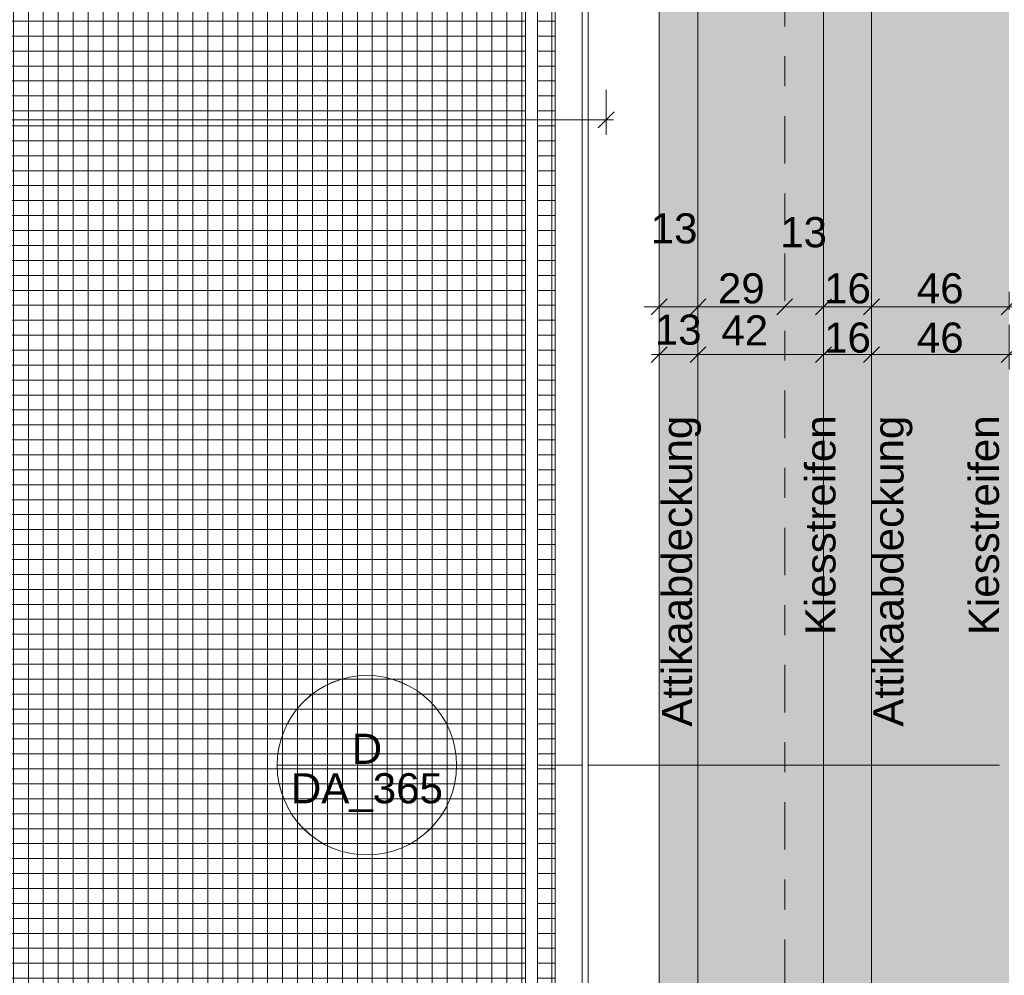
# Model space of a CAD drawing. Header units: metres. Extents: x -180 to 4, y -47 to 4.
# Tile 24 of 256: x -162.78 to -159.49, y -36.69 to -33.5. Entities that reach past the tile are written whole.
import ezdxf

# ---------------------------------------------------------------- set-up
doc = ezdxf.new("R2010")
doc.units = ezdxf.units.M
doc.header["$LTSCALE"] = 0.05
doc.header["$PDMODE"] = 1
doc.header["$PDSIZE"] = -2
doc.linetypes.add('Linienart-53', pattern=[5.291531, 3.175, -1.058062, 0.352704, -0.705764])
doc.layers.get('0').update_dxf_attribs({"lineweight": 25})
for name, color, linetype, lineweight, true_color in [('30 -36 Dächer- 3 Dachbeläge', 7, 'Continuous', 15, 0x9999ff), ('30 -36 Dächer- 4 Dachbekleidungen', 7, 'Continuous', 9, 0xccccff), ('70 -72 Beschriftung- 1 Beschriftung allgemein', 7, 'Continuous', 9, 0xff6633), ('70 -72 Beschriftung- 7 Detailverweise', 7, 'Continuous', 9, 0x00dd00), ('70 -76 Bemaßung- 2 Allgemein', 7, 'Continuous', 5, 0x6666cc)]:
    doc.layers.add(name, color=color, linetype=linetype, lineweight=lineweight, true_color=true_color)
for name, color, linetype, lineweight in [('60- 61 allgemeine Ausstattung- 4 Terrassen', 7, 'Continuous', 9), ('70 -71 Achsen- 1 Gebäudeachsen', 7, 'Linienart-53', 18), ('Keine', 7, 'Continuous', 9)]:
    doc.layers.add(name, color=color, linetype=linetype, lineweight=lineweight)
doc.styles.add('Arial', font='arial.ttf')
doc.dimstyles.new('k+k 1_50', dxfattribs={"dimtxt": 0.075516, "dimasz": 0.05302, "dimexe": 0.05, "dimexo": 0.15, "dimgap": 0.01, "dimtad": 1, "dimdec": 3, "dimtxsty": 'Arial', "dimblk": 'VW_SLASH', "dimblk1": 'VW_SLASH', "dimblk2": 'VW_SLASH', "dimcen": 0, "dimdle": 0.05, "dimadec": 3, "dimazin": 0, "dimtfac": 0.75, "dimtdec": 3, "dimtix": 1, "dimtmove": 0, "dimatfit": 0, "dimldrblk": 'VW_SLASH-1', "dimfxl": 0.125, "dimfxlon": 1, "dimfrac": 2, "dimtolj": 1, "dimarcsym": 0})
doc.dimstyles.new('k+k_klein', dxfattribs={"dimtxt": 0.075516, "dimasz": 0.05302, "dimexe": 0.05, "dimexo": 0.15, "dimgap": 0.005, "dimtad": 1, "dimdec": 3, "dimtxsty": 'Arial', "dimblk": 'VW_SLASH-2', "dimblk1": 'VW_SLASH-2', "dimblk2": 'VW_SLASH-2', "dimcen": 0, "dimdle": 0.025, "dimadec": 3, "dimazin": 0, "dimtfac": 0.75, "dimtdec": 3, "dimtix": 1, "dimtmove": 0, "dimatfit": 0, "dimldrblk": 'VW_FILLEDARROW', "dimfxl": 0.1, "dimfxlon": 1, "dimfrac": 2, "dimtolj": 1, "dimarcsym": 0})

# ---------------------------------------------------------------- blocks, each defined once
blk = doc.blocks.new('Gruppe-850')
at = {"layer": '70 -72 Beschriftung- 7 Detailverweise'}
blk.add_line((-0.335, 0), (-0.935, 0), dxfattribs=at)
at = {"layer": '70 -72 Beschriftung- 7 Detailverweise', "flags": 128}
blk.add_lwpolyline([(-0.335, 0), (-0.3364, -0.0294), (-0.3408, -0.0585), (-0.3479, -0.0871), (-0.3578, -0.1148), (-0.3704, -0.1414), (-0.3856, -0.1667), (-0.4031, -0.1903), (-0.4229, -0.2121), (-0.4447, -0.2319), (-0.4683, -0.2494), (-0.4936, -0.2646), (-0.5202, -0.2772), (-0.5479, -0.2871), (-0.5765, -0.2942), (-0.6056, -0.2986), (-0.635, -0.3), (-0.6644, -0.2986), (-0.6935, -0.2942), (-0.7221, -0.2871), (-0.7498, -0.2772), (-0.7764, -0.2646), (-0.8017, -0.2494), (-0.8253, -0.2319), (-0.8471, -0.2121), (-0.8669, -0.1903), (-0.8844, -0.1667), (-0.8996, -0.1414), (-0.9122, -0.1148), (-0.9221, -0.0871), (-0.9292, -0.0585), (-0.9336, -0.0294), (-0.935, 0), (-0.9336, 0.0294), (-0.9292, 0.0585), (-0.9221, 0.0871), (-0.9122, 0.1148), (-0.8996, 0.1414), (-0.8844, 0.1667), (-0.8669, 0.1903), (-0.8471, 0.2121), (-0.8253, 0.2319), (-0.8017, 0.2494), (-0.7764, 0.2646), (-0.7498, 0.2772), (-0.7221, 0.2871), (-0.6935, 0.2942), (-0.6644, 0.2986), (-0.635, 0.3), (-0.6056, 0.2986), (-0.5765, 0.2942), (-0.5479, 0.2871), (-0.5202, 0.2772), (-0.4936, 0.2646), (-0.4683, 0.2494), (-0.4447, 0.2319), (-0.4229, 0.2121), (-0.4031, 0.1903), (-0.3856, 0.1667), (-0.3704, 0.1414), (-0.3578, 0.1148), (-0.3479, 0.0871), (-0.3408, 0.0585), (-0.3364, 0.0294)], close=True, dxfattribs=at)
at = {"layer": '70 -72 Beschriftung- 7 Detailverweise'}
blk.add_point((-0.635, 0), dxfattribs=at)
at = {"layer": '70 -72 Beschriftung- 7 Detailverweise', "line_spacing_factor": 0.96878, "style": 'Arial'}
for s, insert, char_height, attachment_point in [('D', (-0.635, 0.0046), 0.1007, 8), ('DA_365', (-0.635, -0.0267), 0.10069, 2)]:
    blk.add_mtext(s, dxfattribs=dict(at, insert=insert, char_height=char_height, attachment_point=attachment_point))
blk = doc.blocks.new('Referenzmarkierung-50')
at = {"layer": '70 -72 Beschriftung- 7 Detailverweise', "transparency": 33554687}
for q in [(-0.635, 0), (1.4805, 0)]:
    blk.add_line((0, 0), q, dxfattribs=at)
at = {"layer": '70 -72 Beschriftung- 7 Detailverweise', "color": 7, "transparency": 33554687}
blk.add_blockref('Gruppe-850', (0, 0), dxfattribs=at)
blk = doc.blocks.new('VW_SLASH-2')
at = {"color": 0, "linetype": 'ByBlock', "lineweight": -2, "transparency": 16777216}
blk.add_line((0.472, 0), (-1, 0), dxfattribs=at)
at = {"color": 0, "lineweight": 5, "transparency": 16777216, "flags": 128}
blk.add_lwpolyline([(0.5, 0.5), (-0.5, -0.5)], dxfattribs=at)
blk = doc.blocks.new('*D1069')
at = {"layer": '70 -76 Bemaßung- 2 Allgemein', "color": 0, "lineweight": -2}
for p, q in [((-160.641, -34.515), (-160.641, -34.665)), ((-160.511, -34.515), (-160.511, -34.665)), ((-160.564, -34.615), (-160.588, -34.615))]:
    blk.add_line(p, q, dxfattribs=at)
at = {"layer": 'Defpoints', "color": 0}
for p in [(-160.641, -34.2775), (-160.511, -34.335), (-160.641, -34.615)]:
    blk.add_point(p, dxfattribs=at)
at = {"layer": '70 -76 Bemaßung- 2 Allgemein', "color": 0, "lineweight": -2, "xscale": 0.05302001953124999, "yscale": 0.05302001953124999, "zscale": 0.05302001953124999, "rotation": 180}
blk.add_blockref('VW_SLASH-2', (-160.641, -34.615), dxfattribs=at)
at = {"layer": '70 -76 Bemaßung- 2 Allgemein', "color": 0, "lineweight": -2, "xscale": 0.05302001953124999, "yscale": 0.05302001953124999, "zscale": 0.05302001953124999}
blk.add_blockref('VW_SLASH-2', (-160.511, -34.615), dxfattribs=at)
at = {"layer": '70 -76 Bemaßung- 2 Allgemein', "color": 0, "insert": (-160.5771, -34.532), "char_height": 0.10069, "attachment_point": 5, "style": 'Arial'}
blk.add_mtext('\\A1;13', dxfattribs=at)
blk = doc.blocks.new('VW_FILLEDARROW')
at = {"linetype": 'Continuous', "lineweight": 0, "transparency": 16777216}
blk.add_hatch(color=0, dxfattribs=at).paths.add_polyline_path([(-2.829, 0.758), (0, 0), (-2.829, -0.758)])
at = {"color": 0, "lineweight": 5, "transparency": 16777216, "flags": 128}
blk.add_lwpolyline([(-2.829, 0.758), (0, 0), (-2.829, -0.758)], close=True, dxfattribs=at)
blk = doc.blocks.new('*D1070')
at = {"layer": '70 -76 Bemaßung- 2 Allgemein', "color": 0, "lineweight": -2}
for p, q in [((-160.511, -34.515), (-160.511, -34.665)), ((-160.091, -34.515), (-160.091, -34.665)), ((-160.144, -34.615), (-160.458, -34.615))]:
    blk.add_line(p, q, dxfattribs=at)
at = {"layer": 'Defpoints', "color": 0}
for p in [(-160.091, -34.1888), (-160.511, -34.335), (-160.511, -34.615)]:
    blk.add_point(p, dxfattribs=at)
at = {"layer": '70 -76 Bemaßung- 2 Allgemein', "color": 0, "lineweight": -2, "xscale": 0.05302001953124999, "yscale": 0.05302001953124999, "zscale": 0.05302001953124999, "rotation": 180}
blk.add_blockref('VW_SLASH-2', (-160.511, -34.615), dxfattribs=at)
at = {"layer": '70 -76 Bemaßung- 2 Allgemein', "color": 0, "lineweight": -2, "xscale": 0.05302001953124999, "yscale": 0.05302001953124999, "zscale": 0.05302001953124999}
blk.add_blockref('VW_SLASH-2', (-160.091, -34.615), dxfattribs=at)
at = {"layer": '70 -76 Bemaßung- 2 Allgemein', "color": 0, "insert": (-160.3546, -34.534), "char_height": 0.10069, "attachment_point": 5, "style": 'Arial'}
blk.add_mtext('\\A1;42', dxfattribs=at)
blk = doc.blocks.new('*D1071')
at = {"layer": '70 -76 Bemaßung- 2 Allgemein', "color": 0, "lineweight": -2}
for p, q in [((-160.091, -34.515), (-160.091, -34.665)), ((-159.931, -34.515), (-159.931, -34.665)), ((-159.984, -34.615), (-160.038, -34.615))]:
    blk.add_line(p, q, dxfattribs=at)
at = {"layer": 'Defpoints', "color": 0}
for p in [(-160.091, -34.1888), (-159.931, -34.2299), (-160.091, -34.615)]:
    blk.add_point(p, dxfattribs=at)
at = {"layer": '70 -76 Bemaßung- 2 Allgemein', "color": 0, "lineweight": -2, "xscale": 0.05302001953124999, "yscale": 0.05302001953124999, "zscale": 0.05302001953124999, "rotation": 180}
blk.add_blockref('VW_SLASH-2', (-160.091, -34.615), dxfattribs=at)
at = {"layer": '70 -76 Bemaßung- 2 Allgemein', "color": 0, "lineweight": -2, "xscale": 0.05302001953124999, "yscale": 0.05302001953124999, "zscale": 0.05302001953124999}
blk.add_blockref('VW_SLASH-2', (-159.931, -34.615), dxfattribs=at)
at = {"layer": '70 -76 Bemaßung- 2 Allgemein', "color": 0, "insert": (-160.011, -34.5586), "char_height": 0.10069, "attachment_point": 5, "style": 'Arial'}
blk.add_mtext('\\A1;16', dxfattribs=at)
blk = doc.blocks.new('*D1072')
at = {"layer": '70 -76 Bemaßung- 2 Allgemein', "color": 0, "lineweight": -2}
for p, q in [((-159.931, -34.515), (-159.931, -34.665)), ((-159.471, -34.515), (-159.471, -34.665)), ((-159.524, -34.615), (-159.878, -34.615))]:
    blk.add_line(p, q, dxfattribs=at)
at = {"layer": 'Defpoints', "color": 0}
for p in [(-159.471, -34.1321), (-159.931, -34.2299), (-159.931, -34.615)]:
    blk.add_point(p, dxfattribs=at)
at = {"layer": '70 -76 Bemaßung- 2 Allgemein', "color": 0, "lineweight": -2, "xscale": 0.05302001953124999, "yscale": 0.05302001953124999, "zscale": 0.05302001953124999, "rotation": 180}
blk.add_blockref('VW_SLASH-2', (-159.931, -34.615), dxfattribs=at)
at = {"layer": '70 -76 Bemaßung- 2 Allgemein', "color": 0, "lineweight": -2, "xscale": 0.05302001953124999, "yscale": 0.05302001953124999, "zscale": 0.05302001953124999}
blk.add_blockref('VW_SLASH-2', (-159.471, -34.615), dxfattribs=at)
at = {"layer": '70 -76 Bemaßung- 2 Allgemein', "color": 0, "insert": (-159.701, -34.5586), "char_height": 0.10069, "attachment_point": 5, "style": 'Arial'}
blk.add_mtext('\\A1;46', dxfattribs=at)
blk = doc.blocks.new('VW_SLASH')
at = {"color": 0, "linetype": 'ByBlock', "lineweight": -2, "transparency": 16777216}
blk.add_line((0.943, 0), (-1, 0), dxfattribs=at)
at = {"color": 0, "lineweight": 20, "transparency": 16777216, "flags": 128}
blk.add_lwpolyline([(0.5, 0.5), (-0.5, -0.5)], dxfattribs=at)
blk = doc.blocks.new('*D2703')
at = {"layer": '70 -76 Bemaßung- 2 Allgemein', "color": 0, "lineweight": -2}
for p, q in [((-160.511, -34.3974), (-160.511, -34.4053)), ((-160.641, -34.4095), (-160.641, -34.4053)), ((-160.564, -34.4553), (-160.588, -34.4553))]:
    blk.add_line(p, q, dxfattribs=at)
at = {"layer": 'Defpoints', "color": 0}
for p in [(-160.641, -34.4553), (-160.641, -34.5595), (-160.511, -34.5474)]:
    blk.add_point(p, dxfattribs=at)
at = {"layer": '70 -76 Bemaßung- 2 Allgemein', "color": 0, "lineweight": -2, "xscale": 0.05302001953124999, "yscale": 0.05302001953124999, "zscale": 0.05302001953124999, "rotation": 180}
blk.add_blockref('VW_SLASH', (-160.641, -34.4553), dxfattribs=at)
at = {"layer": '70 -76 Bemaßung- 2 Allgemein', "color": 0, "lineweight": -2, "xscale": 0.05302001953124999, "yscale": 0.05302001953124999, "zscale": 0.05302001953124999}
blk.add_blockref('VW_SLASH', (-160.511, -34.4553), dxfattribs=at)
at = {"layer": '70 -76 Bemaßung- 2 Allgemein', "color": 0, "insert": (-160.5909, -34.1934), "char_height": 0.10069, "attachment_point": 5, "style": 'Arial'}
blk.add_mtext('\\A1;13', dxfattribs=at)
blk = doc.blocks.new('VW_SLASH-1')
at = {"color": 0, "linetype": 'ByBlock', "lineweight": -2, "transparency": 16777216}
blk.add_line((0.943, 0), (-1, 0), dxfattribs=at)
at = {"color": 0, "lineweight": 5, "transparency": 16777216, "flags": 128}
blk.add_lwpolyline([(0.5, 0.5), (-0.5, -0.5)], dxfattribs=at)
blk = doc.blocks.new('*D2704')
at = {"layer": '70 -76 Bemaßung- 2 Allgemein', "color": 0, "lineweight": -2}
for p, q in [((-160.511, -34.3974), (-160.511, -34.4053)), ((-160.221, -34.4295), (-160.221, -34.4053)), ((-160.274, -34.4553), (-160.458, -34.4553))]:
    blk.add_line(p, q, dxfattribs=at)
at = {"layer": 'Defpoints', "color": 0}
for p in [(-160.511, -34.4553), (-160.511, -34.5474), (-160.221, -34.5795)]:
    blk.add_point(p, dxfattribs=at)
at = {"layer": '70 -76 Bemaßung- 2 Allgemein', "color": 0, "lineweight": -2, "xscale": 0.05302001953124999, "yscale": 0.05302001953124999, "zscale": 0.05302001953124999, "rotation": 180}
blk.add_blockref('VW_SLASH', (-160.511, -34.4553), dxfattribs=at)
at = {"layer": '70 -76 Bemaßung- 2 Allgemein', "color": 0, "lineweight": -2, "xscale": 0.05302001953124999, "yscale": 0.05302001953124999, "zscale": 0.05302001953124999}
blk.add_blockref('VW_SLASH', (-160.221, -34.4553), dxfattribs=at)
at = {"layer": '70 -76 Bemaßung- 2 Allgemein', "color": 0, "insert": (-160.366, -34.3939), "char_height": 0.10069, "attachment_point": 5, "style": 'Arial'}
blk.add_mtext('\\A1;29', dxfattribs=at)
blk = doc.blocks.new('*D2705')
at = {"layer": '70 -76 Bemaßung- 2 Allgemein', "color": 0, "lineweight": -2}
for p, q in [((-160.091, -34.3934), (-160.091, -34.4053)), ((-160.221, -34.4295), (-160.221, -34.4053)), ((-160.144, -34.4553), (-160.168, -34.4553))]:
    blk.add_line(p, q, dxfattribs=at)
at = {"layer": 'Defpoints', "color": 0}
for p in [(-160.221, -34.4553), (-160.091, -34.5434), (-160.221, -34.5795)]:
    blk.add_point(p, dxfattribs=at)
at = {"layer": '70 -76 Bemaßung- 2 Allgemein', "color": 0, "lineweight": -2, "xscale": 0.05302001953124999, "yscale": 0.05302001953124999, "zscale": 0.05302001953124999, "rotation": 180}
blk.add_blockref('VW_SLASH', (-160.221, -34.4553), dxfattribs=at)
at = {"layer": '70 -76 Bemaßung- 2 Allgemein', "color": 0, "lineweight": -2, "xscale": 0.05302001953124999, "yscale": 0.05302001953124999, "zscale": 0.05302001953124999}
blk.add_blockref('VW_SLASH', (-160.091, -34.4553), dxfattribs=at)
at = {"layer": '70 -76 Bemaßung- 2 Allgemein', "color": 0, "insert": (-160.1579, -34.2062), "char_height": 0.10069, "attachment_point": 5, "style": 'Arial'}
blk.add_mtext('\\A1;13', dxfattribs=at)
blk = doc.blocks.new('*D2706')
at = {"layer": '70 -76 Bemaßung- 2 Allgemein', "color": 0, "lineweight": -2}
for p, q in [((-160.091, -34.3934), (-160.091, -34.4053)), ((-159.931, -34.5056), (-159.931, -34.4053)), ((-159.984, -34.4553), (-160.038, -34.4553))]:
    blk.add_line(p, q, dxfattribs=at)
at = {"layer": 'Defpoints', "color": 0}
for p in [(-160.091, -34.4553), (-160.091, -34.5434), (-159.931, -34.6556)]:
    blk.add_point(p, dxfattribs=at)
at = {"layer": '70 -76 Bemaßung- 2 Allgemein', "color": 0, "lineweight": -2, "xscale": 0.05302001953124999, "yscale": 0.05302001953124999, "zscale": 0.05302001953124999, "rotation": 180}
blk.add_blockref('VW_SLASH', (-160.091, -34.4553), dxfattribs=at)
at = {"layer": '70 -76 Bemaßung- 2 Allgemein', "color": 0, "lineweight": -2, "xscale": 0.05302001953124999, "yscale": 0.05302001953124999, "zscale": 0.05302001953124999}
blk.add_blockref('VW_SLASH', (-159.931, -34.4553), dxfattribs=at)
at = {"layer": '70 -76 Bemaßung- 2 Allgemein', "color": 0, "insert": (-160.011, -34.3939), "char_height": 0.10069, "attachment_point": 5, "style": 'Arial'}
blk.add_mtext('\\A1;16', dxfattribs=at)
blk = doc.blocks.new('*D2707')
at = {"layer": '70 -76 Bemaßung- 2 Allgemein', "color": 0, "lineweight": -2}
for p, q in [((-159.931, -34.5056), (-159.931, -34.4053)), ((-159.471, -34.4656), (-159.471, -34.4053)), ((-159.524, -34.4553), (-159.878, -34.4553))]:
    blk.add_line(p, q, dxfattribs=at)
at = {"layer": 'Defpoints', "color": 0}
for p in [(-159.931, -34.4553), (-159.471, -34.6156), (-159.931, -34.6556)]:
    blk.add_point(p, dxfattribs=at)
at = {"layer": '70 -76 Bemaßung- 2 Allgemein', "color": 0, "lineweight": -2, "xscale": 0.05302001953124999, "yscale": 0.05302001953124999, "zscale": 0.05302001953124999, "rotation": 180}
blk.add_blockref('VW_SLASH', (-159.931, -34.4553), dxfattribs=at)
at = {"layer": '70 -76 Bemaßung- 2 Allgemein', "color": 0, "lineweight": -2, "xscale": 0.05302001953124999, "yscale": 0.05302001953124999, "zscale": 0.05302001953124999}
blk.add_blockref('VW_SLASH', (-159.471, -34.4553), dxfattribs=at)
at = {"layer": '70 -76 Bemaßung- 2 Allgemein', "color": 0, "insert": (-159.701, -34.3939), "char_height": 0.10069, "attachment_point": 5, "style": 'Arial'}
blk.add_mtext('\\A1;46', dxfattribs=at)
blk = doc.blocks.new('*D2817')
at = {"layer": '70 -76 Bemaßung- 2 Allgemein', "color": 0, "lineweight": -2}
for p, q in [((-160.818, -33.73), (-160.818, -33.88)), ((-171.951, -33.93), (-171.951, -33.78)), ((-160.871, -33.83), (-171.898, -33.83))]:
    blk.add_line(p, q, dxfattribs=at)
at = {"layer": 'Defpoints', "color": 0}
for p in [(-160.818, -33.4225), (-171.951, -33.83), (-171.951, -35.407)]:
    blk.add_point(p, dxfattribs=at)
at = {"layer": '70 -76 Bemaßung- 2 Allgemein', "color": 0, "lineweight": -2, "xscale": 0.05302001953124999, "yscale": 0.05302001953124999, "zscale": 0.05302001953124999, "rotation": 180}
blk.add_blockref('VW_SLASH-2', (-171.951, -33.83), dxfattribs=at)
at = {"layer": '70 -76 Bemaßung- 2 Allgemein', "color": 0, "lineweight": -2, "xscale": 0.05302001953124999, "yscale": 0.05302001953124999, "zscale": 0.05302001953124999}
blk.add_blockref('VW_SLASH-2', (-160.818, -33.83), dxfattribs=at)
at = {"layer": '70 -76 Bemaßung- 2 Allgemein', "color": 0, "insert": (-166.3845, -33.7645), "char_height": 0.10069, "attachment_point": 5, "style": 'Arial'}
blk.add_mtext('\\A1;11,13', dxfattribs=at)
blk = doc.blocks.new('_Achsen (3D)')
at = {"layer": '70 -71 Achsen- 1 Gebäudeachsen', "transparency": 33554687}
blk.add_line((-160.221, 3.8), (-160.221, -46.172), dxfattribs=at)
blk = doc.blocks.new('Gruppe-1384')
at = {"layer": '60- 61 allgemeine Ausstattung- 4 Terrassen', "linetype": 'Continuous', "lineweight": 9, "transparency": 33554534}
h = blk.add_hatch(dxfattribs=at)
h.set_pattern_fill('Betonfertigteil  SRF', color=252, style=0, pattern_type=2)
h.set_pattern_definition([(0, (0, 0), (3e-18, 0.05), []), (90, (0, 0), (0.05, 0), [])])
h.paths.add_polyline_path([(-163.78099996, -37.29704198), (-163.78099996, -39.29704198), (-160.98799996, -39.29704198), (-160.98799996, -31.45704198), (-163.52826764, -31.45704198), (-163.52826764, -31.61704198), (-163.58826764, -31.61704198), (-163.58826764, -37.29704198)])
at = {"layer": '60- 61 allgemeine Ausstattung- 4 Terrassen', "color": 252, "linetype": 'Continuous', "true_color": 0x888888, "flags": 128}
blk.add_lwpolyline([(-163.78099996, -37.29704198), (-163.78099996, -39.29704198), (-160.98799996, -39.29704198), (-160.98799996, -31.45704198), (-163.52826764, -31.45704198), (-163.52826764, -31.61704198), (-163.58826764, -31.61704198), (-163.58826764, -37.29704198)], close=True, dxfattribs=at)
at = {"layer": '70 -72 Beschriftung- 7 Detailverweise'}
blk.add_line((-161.3179853, -35.98784943), (-161.9179853, -35.98784943), dxfattribs=at)
at = {"layer": '70 -72 Beschriftung- 7 Detailverweise', "transparency": 33554687}
blk.add_line((-160.9829853, -35.98784943), (-161.6179853, -35.98784943), dxfattribs=at)
at = {"layer": '70 -72 Beschriftung- 7 Detailverweise', "flags": 128}
blk.add_lwpolyline([(-161.3179853, -35.98784943), (-161.31942988, -36.01725457), (-161.32374971, -36.04637652), (-161.3309032, -36.07493483), (-161.34082144, -36.10265446), (-161.35340892, -36.12926845), (-161.36854441, -36.1545205), (-161.38608216, -36.17816741), (-161.40585326, -36.19998146), (-161.42766731, -36.21975256), (-161.45131423, -36.23729031), (-161.47656628, -36.2524258), (-161.50318027, -36.26501329), (-161.5308999, -36.27493153), (-161.5594582, -36.28208501), (-161.58858016, -36.28640484), (-161.6179853, -36.28784943), (-161.64739044, -36.28640484), (-161.67651239, -36.28208501), (-161.7050707, -36.27493153), (-161.73279033, -36.26501329), (-161.75940432, -36.2524258), (-161.78465637, -36.23729031), (-161.80830328, -36.21975256), (-161.83011733, -36.19998146), (-161.84988843, -36.17816741), (-161.86742618, -36.1545205), (-161.88256168, -36.12926845), (-161.89514916, -36.10265446), (-161.9050674, -36.07493483), (-161.91222088, -36.04637652), (-161.91654072, -36.01725457), (-161.9179853, -35.98784943), (-161.91654072, -35.95844428), (-161.91222088, -35.92932233), (-161.9050674, -35.90076402), (-161.89514916, -35.8730444), (-161.88256168, -35.8464304), (-161.86742618, -35.82117836), (-161.84988843, -35.79753144), (-161.83011733, -35.77571739), (-161.80830328, -35.75594629), (-161.78465637, -35.73840854), (-161.75940432, -35.72327305), (-161.73279033, -35.71068557), (-161.7050707, -35.70076732), (-161.67651239, -35.69361384), (-161.64739044, -35.68929401), (-161.6179853, -35.68784943), (-161.58858016, -35.68929401), (-161.5594582, -35.69361384), (-161.5308999, -35.70076732), (-161.50318027, -35.71068557), (-161.47656628, -35.72327305), (-161.45131423, -35.73840854), (-161.42766731, -35.75594629), (-161.40585326, -35.77571739), (-161.38608216, -35.79753144), (-161.36854441, -35.82117836), (-161.35340892, -35.8464304), (-161.34082144, -35.8730444), (-161.3309032, -35.90076402), (-161.32374971, -35.92932233), (-161.31942988, -35.95844428)], close=True, dxfattribs=at)
at = {"layer": '70 -72 Beschriftung- 7 Detailverweise'}
blk.add_point((-161.6179853, -35.98784943), dxfattribs=at)
at = {"layer": '70 -72 Beschriftung- 7 Detailverweise', "line_spacing_factor": 0.96878, "style": 'Arial'}
for s, insert, char_height, attachment_point in [('D', (-161.6179853, -35.98326331), 0.10068866, 8), ('DA_365', (-161.6179853, -36.01451355), 0.100688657, 2)]:
    blk.add_mtext(s, dxfattribs=dict(at, insert=insert, char_height=char_height, attachment_point=attachment_point))
at = {"color": 255, "linetype": 'Continuous', "lineweight": 9, "transparency": 33554687}
blk.add_wipeout([(-129.83124836, -12.23704198), (-129.83124836, -12.71704198), (-159.47099996, -12.71704198), (-159.47099996, -39.25704198), (-129.83124836, -39.25704198), (-129.83124836, -39.73704198), (-160.51099996, -39.73704198), (-160.51099996, -31.61704198), (-159.93099996, -31.61704198), (-159.93099996, -12.23704198)], dxfattribs=at).dxf.layer = '30 -36 Dächer- 3 Dachbeläge'
at = {"layer": '30 -36 Dächer- 3 Dachbeläge', "linetype": 'Continuous', "lineweight": 0}
for points in [[(-100.01799996, -12.23704198), (-100.01799996, -12.11704198), (-160.12099996, -12.11704198), (-160.12099996, -31.45204198), (-161.04799996, -31.45204198), (-161.04799996, -31.61704198), (-160.09099996, -31.61704198), (-160.09099996, -39.25704198), (-159.93099996, -39.25704198), (-159.93099996, -12.23704198)], [(-160.64099996, -31.58704198), (-160.64099996, -39.86704198), (-99.00099996, -39.86704198), (-99.00099996, -31.79404198), (-99.13099996, -31.79404198), (-99.13099996, -39.73704198), (-160.51099996, -39.73704198), (-160.51099996, -31.58704198)]]:
    blk.add_hatch(color=254, dxfattribs=at).paths.add_polyline_path(points)
at = {"layer": '30 -36 Dächer- 3 Dachbeläge', "linetype": 'Continuous', "lineweight": 9, "transparency": 33554687}
h = blk.add_hatch(dxfattribs=at)
h.set_pattern_fill('{914A209A-ED12-11EE-87B6-5CE', style=0, pattern_type=2)
h.set_pattern_definition([(-22, (-91.4235, -34.937042), (-0.018555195, 0.04226461), [0.000625, -0.061875]), (14, (-91.415251, -34.959718), (-0.0371103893, -0.0278327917), [0.000625, -0.030625]), (-3.77456, (-91.474014, -34.97415), (-0.01958604, 0.065974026), [0.00028186, -0.093671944]), (-68, (-91.30392, -34.91024), (0.1926424, 0.04407994), [0.00028125, -0.09346875]), (96, (-91.437934, -35.001983), (-0.036105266, -0.06319548), [0.0005625, -0.0931875]), (132, (-91.4101, -34.97828), (0.040202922, 0.004123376), [0.0003125, -0.0621875]), (-17, (-91.442055, -34.96178), (0.0930531, 0.028928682), [0.000625, -0.061875]), (-145, (-91.4369, -34.956625), (0.06266964, -0.040092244), [0.000625, -0.061875]), (-137, (-91.45133, -34.953533), (0.049444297, -0.02123569), [0.000625, -0.061875])])
h.paths.add_polyline_path([(-100.01799996, -31.12704198), (-99.83999996, -31.12704198), (-99.83999996, -31.61604198), (-99.35099996, -31.61604198), (-99.35099996, -31.79404198), (-99.13099996, -31.79404198), (-99.13099996, -39.73704198), (-160.51099996, -39.73704198), (-160.51099996, -31.61704198), (-159.93099996, -31.61704198), (-159.93099996, -12.23704198), (-100.01799996, -12.23704198)])
h.paths.add_polyline_path([(-159.47099996, -39.25704198), (-100.31099996, -39.25704198), (-100.31099996, -12.71704198), (-159.47099996, -12.71704198)])
at = {"layer": '30 -36 Dächer- 3 Dachbeläge', "flags": 128}
blk.add_lwpolyline([(-100.01799996, -12.23704198), (-100.01799996, -12.11704198), (-160.12099996, -12.11704198), (-160.12099996, -31.45204198), (-161.04799996, -31.45204198), (-161.04799996, -31.61704198), (-160.09099996, -31.61704198), (-160.09099996, -39.25704198), (-159.93099996, -39.25704198), (-159.93099996, -12.23704198)], close=True, dxfattribs=at)
at = {"layer": '30 -36 Dächer- 3 Dachbeläge', "color": 161, "linetype": 'Continuous', "lineweight": 9, "true_color": 0x9999ff, "transparency": 33554687, "flags": 128}
blk.add_lwpolyline([(-100.01799996, -31.12704198), (-99.83999996, -31.12704198), (-99.83999996, -31.61604198), (-99.35099996, -31.61604198), (-99.35099996, -31.79404198), (-99.13099996, -31.79404198), (-99.13099996, -39.73704198), (-160.51099996, -39.73704198), (-160.51099996, -31.61704198), (-159.93099996, -31.61704198), (-159.93099996, -12.23704198), (-100.01799996, -12.23704198)], close=True, dxfattribs=at)
at = {"layer": '30 -36 Dächer- 3 Dachbeläge', "flags": 128}
blk.add_lwpolyline([(-160.64099996, -31.58704198), (-160.64099996, -39.86704198), (-99.00099996, -39.86704198), (-99.00099996, -31.79404198), (-99.13099996, -31.79404198), (-99.13099996, -39.73704198), (-160.51099996, -39.73704198), (-160.51099996, -31.58704198)], dxfattribs=at)
at = {"layer": '70 -72 Beschriftung- 1 Beschriftung allgemein', "insert": (-160.50056318, -35.85908123), "char_height": 0.1006886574, "attachment_point": 7, "rotation": 90, "line_spacing_factor": 0.970891, "style": 'Arial'}
blk.add_mtext('Attikaabdeckung', dxfattribs=at)
at = {"color": 255}
blk.add_wipeout([(-160.47099996, -39.69704198), (-99.17099996, -39.69704198), (-99.17099996, -31.79404198), (-99.24099996, -31.79404198), (-99.24099996, -39.62704198), (-160.47099996, -39.62704198)], dxfattribs=at).dxf.layer = '30 -36 Dächer- 4 Dachbekleidungen'
at = {"layer": '70 -72 Beschriftung- 7 Detailverweise', "transparency": 33554687}
blk.add_line((-160.9829853, -35.98784943), (-159.5024598, -35.98784943), dxfattribs=at)
at = {"layer": '70 -72 Beschriftung- 7 Detailverweise'}
blk.add_blockref('Referenzmarkierung-50', (-160.9829853, -35.98784943), dxfattribs=at)
at = {"layer": '70 -72 Beschriftung- 1 Beschriftung allgemein', "char_height": 0.1006886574, "attachment_point": 7, "rotation": 90, "line_spacing_factor": 0.970891, "style": 'Arial'}
for s, insert in [('Attikaabdeckung', (-159.79347974, -35.85908123)), ('Kiesstreifen', (-160.04990584, -35.55281545)), ('Kiesstreifen', (-159.50330401, -35.55281545))]:
    blk.add_mtext(s, dxfattribs=dict(at, insert=insert))
at = {"layer": '70 -76 Bemaßung- 2 Allgemein'}
for base, p1, p2, text, picture, middle in [((-159.93099996, -34.615), (-159.47099996, -34.1320842), (-159.93099996, -34.22986891), '46', '*D1072', (-159.70099996, -34.55859844)), ((-160.09099996, -34.615), (-159.93099996, -34.22986891), (-160.09099996, -34.18879038), '16', '*D1071', (-160.01099996, -34.55859844))]:
    dim = blk.add_linear_dim(base=base, p1=p1, p2=p2, text=text, dimstyle='k+k_klein', override={"dimtxt": 0.100689, "dimgap": 0.005, "dimdec": 8, "dimpost": '<>', "dimtxsty": 'Arial', "dimtmove": 2}, dxfattribs=at)
    dim.commit()
    dim.dimension.update_dxf_attribs({"geometry": picture, "text_midpoint": middle})
for base, p1, p2, text, override, picture, middle in [((-160.51099996, -34.615), (-160.09099996, -34.18879038), (-160.51099996, -34.33501097), '42', {"dimtxt": 0.100689, "dimgap": 1e-13, "dimdec": 8, "dimpost": '<>', "dimtxsty": 'Arial', "dimtmove": 2}, '*D1070', (-160.35463071, -34.5340375)), ((-160.64099996, -34.615), (-160.51099996, -34.33501097), (-160.64099996, -34.27748725), '13', {"dimtxt": 0.100689, "dimgap": 0.002, "dimdec": 8, "dimpost": '<>', "dimtxsty": 'Arial', "dimtmove": 2}, '*D1069', (-160.57711596, -34.5320375))]:
    dim = blk.add_linear_dim(base=base, p1=p1, p2=p2, text=text, dimstyle='k+k_klein', override=override, dxfattribs=at)
    dim.commit()
    dim.dimension.update_dxf_attribs({"geometry": picture, "text_midpoint": middle, "dimtype": 160})
at = {"color": 255, "linetype": 'Continuous', "transparency": 33554687}
blk.add_wipeout([(-163.78099996, -39.38704198), (-160.89799996, -39.38704198), (-160.89799996, -31.61704198), (-160.87799996, -31.61704198), (-160.87799996, -39.40704198), (-163.78099996, -39.40704198)], dxfattribs=at).dxf.layer = '60- 61 allgemeine Ausstattung- 4 Terrassen'
at = {"layer": '60- 61 allgemeine Ausstattung- 4 Terrassen', "color": 252, "linetype": 'Continuous', "true_color": 0x888888, "flags": 128}
blk.add_lwpolyline([(-163.78099996, -39.38704198), (-160.89799996, -39.38704198), (-160.89799996, -31.61704198), (-160.87799996, -31.61704198), (-160.87799996, -39.40704198), (-163.78099996, -39.40704198)], close=True, dxfattribs=at)
at = {"color": 255, "linetype": 'Continuous', "transparency": 33554687}
blk.add_wipeout([(-161.04799996, -31.41204198), (-161.08799996, -31.41204198), (-161.08799996, -39.19704198), (-163.78099996, -39.19704198), (-163.78099996, -39.23704198), (-161.04799996, -39.23704198)], dxfattribs=at).dxf.layer = '60- 61 allgemeine Ausstattung- 4 Terrassen'
at = {"layer": '60- 61 allgemeine Ausstattung- 4 Terrassen', "color": 252, "linetype": 'Continuous', "true_color": 0x888888, "flags": 128}
blk.add_lwpolyline([(-161.04799996, -31.41204198), (-161.08799996, -31.41204198), (-161.08799996, -39.19704198), (-163.78099996, -39.19704198), (-163.78099996, -39.23704198), (-161.04799996, -39.23704198)], close=True, dxfattribs=at)
blk = doc.blocks.new('_Dach_2D (2D)')
at = {"layer": '60- 61 allgemeine Ausstattung- 4 Terrassen', "color": 7}
blk.add_blockref('Gruppe-1384', (0, 0), dxfattribs=at)
blk = doc.blocks.new('Gruppe-2057')
at = {"layer": '70 -76 Bemaßung- 2 Allgemein'}
for base, p1, p2, override, picture, middle in [((-160.64099996, -34.45530264), (-160.51099996, -34.54744508), (-160.64099996, -34.55946366), {"dimtxt": 0.100689, "dimgap": 0.180931, "dimdec": 8, "dimpost": '<>', "dimtxsty": 'Arial', "dimtmove": 2}, '*D2703', (-160.59089035, -34.19340924)), ((-160.22099996, -34.45530264), (-160.09099996, -34.54343888), (-160.22099996, -34.57949462), {"dimtxt": 0.100689, "dimgap": 0.168094, "dimdec": 8, "dimpost": '<>', "dimtxsty": 'Arial', "dimtmove": 2}, '*D2705', (-160.15789032, -34.20624644))]:
    dim = blk.add_linear_dim(base=base, p1=p1, p2=p2, text='13', dimstyle='k+k 1_50', override=override, dxfattribs=at)
    dim.commit()
    dim.dimension.update_dxf_attribs({"geometry": picture, "text_midpoint": middle, "dimtype": 160})
for base, p1, p2, text, picture, middle in [((-160.51099996, -34.45530264), (-160.22099996, -34.57949462), (-160.51099996, -34.54744508), '29', '*D2704', (-160.36599996, -34.39390108)), ((-160.09099996, -34.45530264), (-159.93099996, -34.65561229), (-160.09099996, -34.54343888), '16', '*D2706', (-160.01099996, -34.39390108)), ((-159.93099996, -34.45530264), (-159.47099996, -34.61555036), (-159.93099996, -34.65561229), '46', '*D2707', (-159.70099996, -34.39390108))]:
    dim = blk.add_linear_dim(base=base, p1=p1, p2=p2, text=text, dimstyle='k+k 1_50', override={"dimtxt": 0.100689, "dimgap": 0.01, "dimdec": 8, "dimpost": '<>', "dimtxsty": 'Arial', "dimtmove": 2}, dxfattribs=at)
    dim.commit()
    dim.dimension.update_dxf_attribs({"geometry": picture, "text_midpoint": middle})
blk = doc.blocks.new('_Dach_2D Bemaßung_ Beschriftung (2D)')
at = {"layer": '70 -76 Bemaßung- 2 Allgemein'}
blk.add_blockref('Gruppe-2057', (0, 0), dxfattribs=at)
dim = blk.add_linear_dim(base=(-171.95099996, -33.83), p1=(-160.81799996, -33.42252287), p2=(-171.95099996, -35.40704198), text='11,13', dimstyle='k+k_klein', override={"dimtxt": 0.100689, "dimgap": 0.005, "dimdec": 2, "dimpost": '<>', "dimtxsty": 'Arial', "dimtmove": 2}, dxfattribs=at)
dim.commit()
dim.dimension.update_dxf_attribs({"geometry": '*D2817', "text_midpoint": (-166.38449996, -33.76453646)})

msp = doc.modelspace()

# ---------------------------------------------------------------- block references
at = {"layer": 'Keine', "color": 1}
msp.add_blockref('_Dach_2D (2D)', (0, 0), dxfattribs=at)

# ---------------------------------------------------------------- next in the draw order: block references
msp.add_blockref('_Dach_2D Bemaßung_ Beschriftung (2D)', (0, 0), dxfattribs=at)

# ---------------------------------------------------------------- next in the draw order: block references
msp.add_blockref('_Achsen (3D)', (0, 0), dxfattribs=at)

doc.saveas('drawing.dxf')
